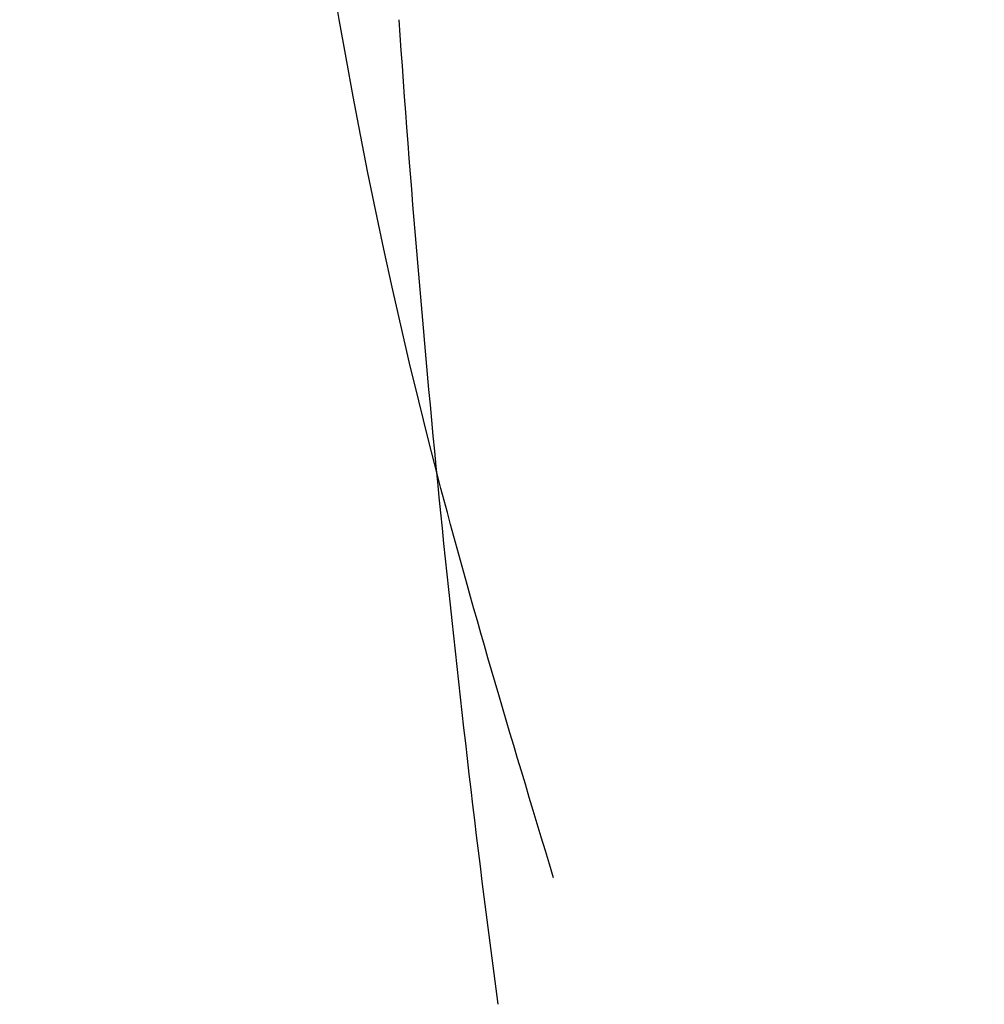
# Model space of a CAD drawing. Header units: millimetres. Extents: x -177 to 471, y -85 to 200.
# Tile 25 of 222: x -137.5359 to -137.5115, y 87.1821 to 87.207. Entities that reach past the tile are written whole.
import ezdxf
from ezdxf.lldxf.tags import DXFTag

# ---------------------------------------------------------------- set-up
doc = ezdxf.new("R2010")
doc.units = ezdxf.units.MM
doc.layers.add('Default', color=7, linetype='Continuous')
doc.layers.add('P4_A', color=7, linetype='Continuous')
tags = doc.linetypes.add('HIDDEN2', pattern=[4.7625, 3.175, -1.5875]).pattern_tags.tags
tags[6:7] = [DXFTag(74, 4), DXFTag(75, 0), DXFTag(340, '0'), DXFTag(46, 0.0), DXFTag(50, 0.0), DXFTag(44, 0.0), DXFTag(45, 0.0)]
tags[4:5] = [DXFTag(74, 4), DXFTag(75, 0), DXFTag(340, '0'), DXFTag(46, 0.0), DXFTag(50, 0.0), DXFTag(44, 0.0), DXFTag(45, 0.0)]

# ---------------------------------------------------------------- blocks, each defined once
blk = doc.blocks.new('SE1')
at = {"layer": 'P4_A', "color": 7, "linetype": 'Continuous'}
blk.add_ellipse((-136.728182, 87.261897), major_axis=(0.798113, 0.054914), ratio=0.705431, start_param=3.141593, end_param=3.185955, dxfattribs=at)
at = {"layer": 'P4_A', "color": 7, "linetype": 'HIDDEN2'}
blk.add_open_spline([(-137.522378, 87.185265), (-137.523503, 87.188983), (-137.536531, 87.232432), (-137.519573, 87.328034), (-137.462065, 87.458242), (-137.351622, 87.579867), (-137.2037, 87.679919), (-137.026321, 87.753148), (-136.830473, 87.794967), (-136.628308, 87.802731), (-136.432801, 87.77608), (-136.256793, 87.717439), (-136.110807, 87.631512), (-136.005448, 87.526344), (-135.945217, 87.421013), (-135.938908, 87.358274), (-135.936584, 87.329338)], degree=3, knots=[0, 0, 0, 0, 0.006562, 0.08895, 0.172183, 0.252268, 0.330534, 0.408303, 0.485964, 0.563613, 0.641147, 0.718389, 0.795319, 0.87218, 0.949762, 1, 1, 1, 1], dxfattribs=at)

msp = doc.modelspace()

# ---------------------------------------------------------------- block references
at = {"layer": 'Default'}
msp.add_blockref('SE1', (0, 0), dxfattribs=at)

doc.saveas('drawing.dxf')
